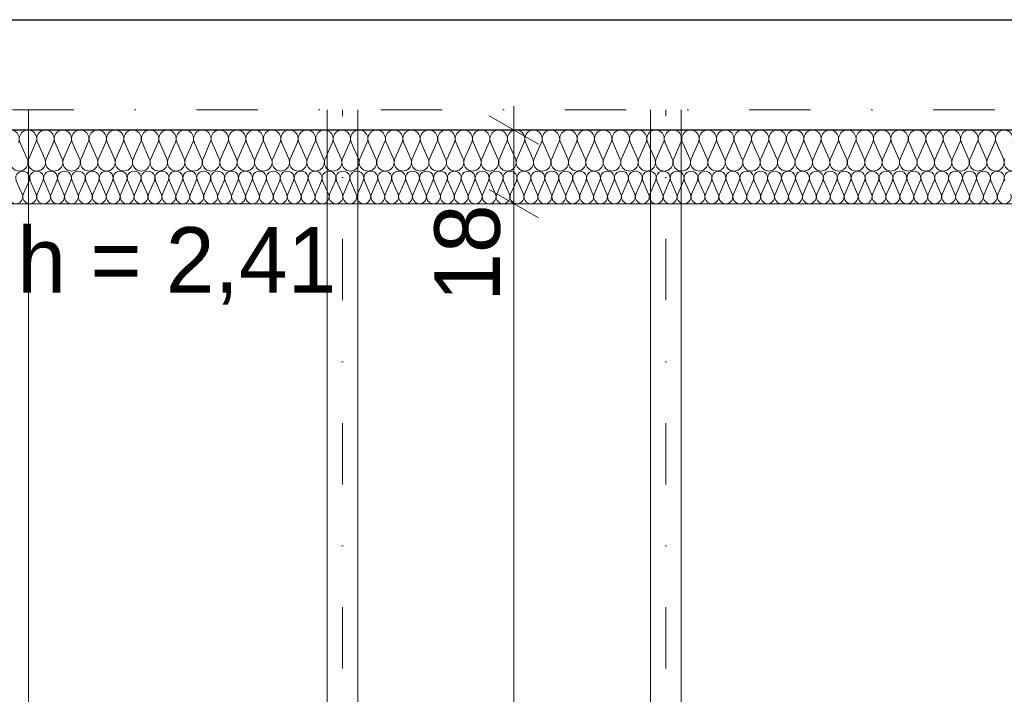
# Model space of a CAD drawing. Extents: x -613240 to -325500, y -25863 to 152403.
# Tile 188 of 254: x -427096 to -424690, y 97573 to 99223. Entities that reach past the tile are written whole.
import ezdxf

# ---------------------------------------------------------------- set-up
doc = ezdxf.new("R2010")
doc.units = 0
doc.header["$MEASUREMENT"] = 0
doc.linetypes.add('Dot & Dashed', pattern=[450, 150, -150, 0, -150])
doc.layers.add('Arch ocieplenie', color=7, linetype='Continuous')
doc.layers.add('INWENT WYMIARY', color=7, linetype='Continuous')
for name, color, linetype, lineweight, true_color in [('Arch ocieplenie_Nr_Pióra__44', 7, 'Continuous', 13, 0x029e21), ('Arch wykończenie_Nr_Pióra__3', 7, 'Continuous', 18, 0xff6600), ('INWENT KONST. DREWNIANA_Nr_Pióra__2', 7, 'Continuous', 13, 0x7f7f7f)]:
    doc.layers.add(name, color=color, linetype=linetype, lineweight=lineweight, true_color=true_color)
for name, color, linetype, lineweight in [('INWENT KONST. DREWNIANA_Nr_Pióra__21', 7, 'Continuous', 9), ('INWENT WYMIARY_Nr_Pióra__21', 7, 'Continuous', 9), ('INWENT.ŚCIANY_Nr_Pióra__1', 7, 'Continuous', 25)]:
    doc.layers.add(name, color=color, linetype=linetype, lineweight=lineweight)
doc.styles.add('GENERATED_STYLE_1', font='txt')
doc.styles.add('GENERATED_STYLE_2', font='txt')
doc.dimstyles.new('GENERATED_STYLE__3', dxfattribs={"dimtxt": 160.000002, "dimasz": 91.2, "dimexe": 0.18, "dimexo": 0, "dimgap": 0.09, "dimtad": 1, "dimdec": 0, "dimlfac": 0.1, "dimzin": 0, "dimdsep": 46, "dimtxsty": 'GENERATED_STYLE_1', "dimblk": 'ARROWHEAD_2', "dimblk1": 'ARROWHEAD_2', "dimblk2": 'ARROWHEAD_2', "dimcen": 0.09, "dimclrd": 7, "dimclre": 7, "dimclrt": 7, "dimazin": 0, "dimtfac": 1, "dimtdec": 4, "dimtmove": 0, "dimatfit": 3, "dimfxl": 0, "dimtolj": 1, "dimtzin": 0, "dimarcsym": 0})

# ---------------------------------------------------------------- blocks, each defined once
blk = doc.blocks.new('Izolacja cieplna 14_225', base_point=(-429844.9, 98852.6))
at = {"layer": 'Arch ocieplenie_Nr_Pióra__44', "linetype": 'Continuous'}
for p, q in [((-427104.5, 98828.8), (-427090.3, 98796.4)), ((-427087.4, 98796.4), (-427073.3, 98828.8)), ((-427070.4, 98828.8), (-427056.3, 98796.4)), ((-427053.4, 98796.4), (-427039.3, 98828.8)), ((-427036.4, 98828.8), (-427022.3, 98796.4)), ((-427019.4, 98796.4), (-427005.2, 98828.8)), ((-427002.4, 98828.8), (-426988.2, 98796.4)), ((-426985.4, 98796.4), (-426971.2, 98828.8)), ((-426968.4, 98828.8), (-426954.2, 98796.4)), ((-426951.3, 98796.4), (-426937.2, 98828.8)), ((-426934.3, 98828.8), (-426920.2, 98796.4)), ((-426917.3, 98796.4), (-426903.2, 98828.8)), ((-426900.3, 98828.8), (-426886.2, 98796.4)), ((-426883.3, 98796.4), (-426869.1, 98828.8)), ((-426866.3, 98828.8), (-426852.1, 98796.4)), ((-426849.3, 98796.4), (-426835.1, 98828.8)), ((-426832.3, 98828.8), (-426818.1, 98796.4)), ((-426815.2, 98796.4), (-426801.1, 98828.8)), ((-426798.2, 98828.8), (-426784.1, 98796.4)), ((-426781.2, 98796.4), (-426767.1, 98828.8)), ((-426764.2, 98828.8), (-426750.1, 98796.4)), ((-426747.2, 98796.4), (-426733, 98828.8)), ((-426730.2, 98828.8), (-426716, 98796.4)), ((-426713.2, 98796.4), (-426699, 98828.8)), ((-426696.2, 98828.8), (-426682, 98796.4)), ((-426679.1, 98796.4), (-426665, 98828.8)), ((-426662.1, 98828.8), (-426648, 98796.4)), ((-426645.1, 98796.4), (-426631, 98828.8)), ((-426628.1, 98828.8), (-426613.9, 98796.4)), ((-426611.1, 98796.4), (-426596.9, 98828.8)), ((-426594.1, 98828.8), (-426579.9, 98796.4)), ((-426577.1, 98796.4), (-426562.9, 98828.8)), ((-426560.1, 98828.8), (-426545.9, 98796.4)), ((-426543, 98796.4), (-426528.9, 98828.8)), ((-426526, 98828.8), (-426511.9, 98796.4)), ((-426509, 98796.4), (-426494.9, 98828.8)), ((-426492, 98828.8), (-426477.8, 98796.4)), ((-426475, 98796.4), (-426460.8, 98828.8)), ((-426458, 98828.8), (-426443.8, 98796.4)), ((-426441, 98796.4), (-426426.8, 98828.8)), ((-426423.9, 98828.8), (-426409.8, 98796.4)), ((-426406.9, 98796.4), (-426392.8, 98828.8)), ((-426389.9, 98828.8), (-426375.8, 98796.4)), ((-426372.9, 98796.4), (-426358.8, 98828.8)), ((-426355.9, 98828.8), (-426341.7, 98796.4)), ((-426338.9, 98796.4), (-426324.7, 98828.8)), ((-426321.9, 98828.8), (-426307.7, 98796.4)), ((-426304.9, 98796.4), (-426290.7, 98828.8)), ((-426287.8, 98828.8), (-426273.7, 98796.4)), ((-426270.8, 98796.4), (-426256.7, 98828.8)), ((-426253.8, 98828.8), (-426239.7, 98796.4)), ((-426236.8, 98796.4), (-426222.7, 98828.8)), ((-426219.8, 98828.8), (-426205.6, 98796.4)), ((-426202.8, 98796.4), (-426188.6, 98828.8)), ((-426185.8, 98828.8), (-426171.6, 98796.4)), ((-426168.8, 98796.4), (-426154.6, 98828.8)), ((-426151.7, 98828.8), (-426137.6, 98796.4)), ((-426134.7, 98796.4), (-426120.6, 98828.8)), ((-426117.7, 98828.8), (-426103.6, 98796.4)), ((-426100.7, 98796.4), (-426086.6, 98828.8)), ((-426083.7, 98828.8), (-426069.5, 98796.4)), ((-426066.7, 98796.4), (-426052.5, 98828.8)), ((-426049.7, 98828.8), (-426035.5, 98796.4)), ((-426032.7, 98796.4), (-426018.5, 98828.8)), ((-426015.6, 98828.8), (-426001.5, 98796.4)), ((-425998.6, 98796.4), (-425984.5, 98828.8)), ((-425981.6, 98828.8), (-425967.5, 98796.4)), ((-425964.6, 98796.4), (-425950.4, 98828.8)), ((-425947.6, 98828.8), (-425933.4, 98796.4)), ((-425930.6, 98796.4), (-425916.4, 98828.8)), ((-425913.6, 98828.8), (-425899.4, 98796.4)), ((-425896.6, 98796.4), (-425882.4, 98828.8)), ((-425879.5, 98828.8), (-425865.4, 98796.4)), ((-425862.5, 98796.4), (-425848.4, 98828.8)), ((-425845.5, 98828.8), (-425831.4, 98796.4)), ((-425828.5, 98796.4), (-425814.3, 98828.8)), ((-425811.5, 98828.8), (-425797.3, 98796.4)), ((-425794.5, 98796.4), (-425780.3, 98828.8)), ((-425777.5, 98828.8), (-425763.3, 98796.4)), ((-425760.5, 98796.4), (-425746.3, 98828.8)), ((-425743.4, 98828.8), (-425729.3, 98796.4)), ((-425726.4, 98796.4), (-425712.3, 98828.8)), ((-425709.4, 98828.8), (-425695.3, 98796.4)), ((-425692.4, 98796.4), (-425678.2, 98828.8)), ((-425675.4, 98828.8), (-425661.2, 98796.4)), ((-425658.4, 98796.4), (-425644.2, 98828.8)), ((-425641.4, 98828.8), (-425627.2, 98796.4)), ((-425624.3, 98796.4), (-425610.2, 98828.8)), ((-425607.3, 98828.8), (-425593.2, 98796.4)), ((-425590.3, 98796.4), (-425576.2, 98828.8)), ((-425573.3, 98828.8), (-425559.2, 98796.4)), ((-425556.3, 98796.4), (-425542.1, 98828.8)), ((-425539.3, 98828.8), (-425525.1, 98796.4)), ((-425522.3, 98796.4), (-425508.1, 98828.8)), ((-425505.3, 98828.8), (-425491.1, 98796.4)), ((-425488.2, 98796.4), (-425474.1, 98828.8)), ((-425471.2, 98828.8), (-425457.1, 98796.4)), ((-425454.2, 98796.4), (-425440.1, 98828.8)), ((-425437.2, 98828.8), (-425423.1, 98796.4)), ((-425420.2, 98796.4), (-425406, 98828.8)), ((-425403.2, 98828.8), (-425389, 98796.4)), ((-425386.2, 98796.4), (-425372, 98828.8)), ((-425369.2, 98828.8), (-425355, 98796.4)), ((-425352.1, 98796.4), (-425338, 98828.8)), ((-425335.1, 98828.8), (-425321, 98796.4)), ((-425318.1, 98796.4), (-425304, 98828.8)), ((-425301.1, 98828.8), (-425287, 98796.4)), ((-425284.1, 98796.4), (-425269.9, 98828.8)), ((-425267.1, 98828.8), (-425252.9, 98796.4)), ((-425250.1, 98796.4), (-425235.9, 98828.8)), ((-425233.1, 98828.8), (-425218.9, 98796.4)), ((-425216, 98796.4), (-425201.9, 98828.8)), ((-425199, 98828.8), (-425184.9, 98796.4)), ((-425182, 98796.4), (-425167.9, 98828.8)), ((-425165, 98828.8), (-425150.8, 98796.4)), ((-425148, 98796.4), (-425133.8, 98828.8)), ((-425131, 98828.8), (-425116.8, 98796.4)), ((-425114, 98796.4), (-425099.8, 98828.8)), ((-425097, 98828.8), (-425082.8, 98796.4)), ((-425079.9, 98796.4), (-425065.8, 98828.8)), ((-425062.9, 98828.8), (-425048.8, 98796.4)), ((-425045.9, 98796.4), (-425031.8, 98828.8)), ((-425028.9, 98828.8), (-425014.7, 98796.4)), ((-425011.9, 98796.4), (-424997.7, 98828.8)), ((-424994.9, 98828.8), (-424980.7, 98796.4)), ((-424977.9, 98796.4), (-424963.7, 98828.8)), ((-424960.9, 98828.8), (-424946.7, 98796.4)), ((-424943.8, 98796.4), (-424929.7, 98828.8)), ((-424926.8, 98828.8), (-424912.7, 98796.4)), ((-424909.8, 98796.4), (-424895.7, 98828.8)), ((-424892.8, 98828.8), (-424878.6, 98796.4)), ((-424875.8, 98796.4), (-424861.6, 98828.8)), ((-424858.8, 98828.8), (-424844.6, 98796.4)), ((-424841.8, 98796.4), (-424827.6, 98828.8)), ((-424824.7, 98828.8), (-424810.6, 98796.4)), ((-424807.7, 98796.4), (-424793.6, 98828.8)), ((-424790.7, 98828.8), (-424776.6, 98796.4)), ((-424773.7, 98796.4), (-424759.6, 98828.8)), ((-424756.7, 98828.8), (-424742.5, 98796.4)), ((-424739.7, 98796.4), (-424725.5, 98828.8)), ((-424722.7, 98828.8), (-424708.5, 98796.4)), ((-424705.7, 98796.4), (-424691.5, 98828.8))]:
    blk.add_line(p, q, dxfattribs=at)
for centre, start_param, end_param in [((-427088.9, 98835.6), 4.299595, 8.266774), ((-427054.9, 98835.6), 4.299595, 8.266774), ((-427020.8, 98835.6), 4.299595, 8.266774), ((-426986.8, 98835.6), 4.299595, 8.266774), ((-426952.8, 98835.6), 4.299595, 8.266774), ((-426918.7, 98835.6), 4.299595, 8.266774), ((-426884.7, 98835.6), 4.299595, 8.266774), ((-426850.7, 98835.6), 4.299595, 8.266774), ((-426816.7, 98835.6), 4.299595, 8.266774), ((-426782.6, 98835.6), 4.299595, 8.266774), ((-426748.6, 98835.6), 4.299595, 8.266774), ((-426714.6, 98835.6), 4.299595, 8.266774), ((-426680.6, 98835.6), 4.299595, 8.266774), ((-426646.5, 98835.6), 4.299595, 8.266774), ((-426612.5, 98835.6), 4.299595, 8.266774), ((-426578.5, 98835.6), 4.299595, 8.266774), ((-426544.5, 98835.6), 4.299595, 8.266774), ((-426510.4, 98835.6), 4.299595, 8.266774), ((-426476.4, 98835.6), 4.299595, 8.266774), ((-426442.4, 98835.6), 4.299595, 8.266774), ((-426408.4, 98835.6), 4.299595, 8.266774), ((-426374.3, 98835.6), 4.299595, 8.266774), ((-426340.3, 98835.6), 4.299595, 8.266774), ((-426306.3, 98835.6), 4.299595, 8.266774), ((-426272.3, 98835.6), 4.299595, 8.266774), ((-426238.2, 98835.6), 4.299595, 8.266774), ((-426204.2, 98835.6), 4.299595, 8.266774), ((-426170.2, 98835.6), 4.299595, 8.266774), ((-426136.2, 98835.6), 4.299595, 8.266774), ((-426102.1, 98835.6), 4.299595, 8.266774), ((-426068.1, 98835.6), 4.299595, 8.266774), ((-426034.1, 98835.6), 4.299595, 8.266774), ((-426000.1, 98835.6), 4.299595, 8.266774), ((-425966, 98835.6), 4.299595, 8.266774), ((-425932, 98835.6), 4.299595, 8.266774), ((-425898, 98835.6), 4.299595, 8.266774), ((-425864, 98835.6), 4.299595, 8.266774), ((-425829.9, 98835.6), 4.299595, 8.266774), ((-425795.9, 98835.6), 4.299595, 8.266774), ((-425761.9, 98835.6), 4.299595, 8.266774), ((-425727.9, 98835.6), 4.299595, 8.266774), ((-425693.8, 98835.6), 4.299595, 8.266774), ((-425659.8, 98835.6), 4.299595, 8.266774), ((-425625.8, 98835.6), 4.299595, 8.266774), ((-425591.8, 98835.6), 4.299595, 8.266774), ((-425557.7, 98835.6), 4.299595, 8.266774), ((-425523.7, 98835.6), 4.299595, 8.266774), ((-425489.7, 98835.6), 4.299595, 8.266774), ((-425455.7, 98835.6), 4.299595, 8.266774), ((-425421.6, 98835.6), 4.299595, 8.266774), ((-425387.6, 98835.6), 4.299595, 8.266774), ((-425353.6, 98835.6), 4.299595, 8.266774), ((-425319.5, 98835.6), 4.299595, 8.266774), ((-425285.5, 98835.6), 4.299595, 8.266774), ((-425251.5, 98835.6), 4.299595, 8.266774), ((-425217.5, 98835.6), 4.299595, 8.266774), ((-425183.4, 98835.6), 4.299595, 8.266774), ((-425149.4, 98835.6), 4.299595, 8.266774), ((-425115.4, 98835.6), 4.299595, 8.266774), ((-425081.4, 98835.6), 4.299595, 8.266774), ((-425047.3, 98835.6), 4.299595, 8.266774), ((-425013.3, 98835.6), 4.299595, 8.266774), ((-424979.3, 98835.6), 4.299595, 8.266774), ((-424945.3, 98835.6), 4.299595, 8.266774), ((-424911.2, 98835.6), 4.299595, 8.266774), ((-424877.2, 98835.6), 4.299595, 8.266774), ((-424843.2, 98835.6), 4.299595, 8.266774), ((-424809.2, 98835.6), 4.299595, 8.266774), ((-424775.1, 98835.6), 4.299595, 8.266774), ((-424741.1, 98835.6), 4.299595, 8.266774), ((-424707.1, 98835.6), 4.299595, 8.266774), ((-424673.1, 98835.6), 4.299595, 8.266774), ((-427105.9, 98789.6), 1.158003, 5.125183), ((-427071.9, 98789.6), 1.158003, 5.125183), ((-427037.8, 98789.6), 1.158003, 5.125183), ((-427003.8, 98789.6), 1.158003, 5.125183), ((-426969.8, 98789.6), 1.158003, 5.125183), ((-426935.8, 98789.6), 1.158003, 5.125183), ((-426901.7, 98789.6), 1.158003, 5.125183), ((-426867.7, 98789.6), 1.158003, 5.125183), ((-426833.7, 98789.6), 1.158003, 5.125183), ((-426799.7, 98789.6), 1.158003, 5.125183), ((-426765.6, 98789.6), 1.158003, 5.125183), ((-426731.6, 98789.6), 1.158003, 5.125183), ((-426697.6, 98789.6), 1.158003, 5.125183), ((-426663.6, 98789.6), 1.158003, 5.125183), ((-426629.5, 98789.6), 1.158003, 5.125183), ((-426595.5, 98789.6), 1.158003, 5.125183), ((-426561.5, 98789.6), 1.158003, 5.125183), ((-426527.5, 98789.6), 1.158003, 5.125183), ((-426493.4, 98789.6), 1.158003, 5.125183), ((-426459.4, 98789.6), 1.158003, 5.125183), ((-426425.4, 98789.6), 1.158003, 5.125183), ((-426391.4, 98789.6), 1.158003, 5.125183), ((-426357.3, 98789.6), 1.158003, 5.125183), ((-426323.3, 98789.6), 1.158003, 5.125183), ((-426289.3, 98789.6), 1.158003, 5.125183), ((-426255.3, 98789.6), 1.158003, 5.125183), ((-426221.2, 98789.6), 1.158003, 5.125183), ((-426187.2, 98789.6), 1.158003, 5.125183), ((-426153.2, 98789.6), 1.158003, 5.125183), ((-426119.1, 98789.6), 1.158003, 5.125183), ((-426085.1, 98789.6), 1.158003, 5.125183), ((-426051.1, 98789.6), 1.158003, 5.125183), ((-426017.1, 98789.6), 1.158003, 5.125183), ((-425983, 98789.6), 1.158003, 5.125183), ((-425949, 98789.6), 1.158003, 5.125183), ((-425915, 98789.6), 1.158003, 5.125183), ((-425881, 98789.6), 1.158003, 5.125183), ((-425846.9, 98789.6), 1.158003, 5.125183), ((-425812.9, 98789.6), 1.158003, 5.125183), ((-425778.9, 98789.6), 1.158003, 5.125183), ((-425744.9, 98789.6), 1.158003, 5.125183), ((-425710.8, 98789.6), 1.158003, 5.125183), ((-425676.8, 98789.6), 1.158003, 5.125183), ((-425642.8, 98789.6), 1.158003, 5.125183), ((-425608.8, 98789.6), 1.158003, 5.125183), ((-425574.7, 98789.6), 1.158003, 5.125183), ((-425540.7, 98789.6), 1.158003, 5.125183), ((-425506.7, 98789.6), 1.158003, 5.125183), ((-425472.7, 98789.6), 1.158003, 5.125183), ((-425438.6, 98789.6), 1.158003, 5.125183), ((-425404.6, 98789.6), 1.158003, 5.125183), ((-425370.6, 98789.6), 1.158003, 5.125183), ((-425336.6, 98789.6), 1.158003, 5.125183), ((-425302.5, 98789.6), 1.158003, 5.125183), ((-425268.5, 98789.6), 1.158003, 5.125183), ((-425234.5, 98789.6), 1.158003, 5.125183), ((-425200.5, 98789.6), 1.158003, 5.125183), ((-425166.4, 98789.6), 1.158003, 5.125183), ((-425132.4, 98789.6), 1.158003, 5.125183), ((-425098.4, 98789.6), 1.158003, 5.125183), ((-425064.4, 98789.6), 1.158003, 5.125183), ((-425030.3, 98789.6), 1.158003, 5.125183), ((-424996.3, 98789.6), 1.158003, 5.125183), ((-424962.3, 98789.6), 1.158003, 5.125183), ((-424928.3, 98789.6), 1.158003, 5.125183), ((-424894.2, 98789.6), 1.158003, 5.125183), ((-424860.2, 98789.6), 1.158003, 5.125183), ((-424826.2, 98789.6), 1.158003, 5.125183), ((-424792.2, 98789.6), 1.158003, 5.125183), ((-424758.1, 98789.6), 1.158003, 5.125183), ((-424724.1, 98789.6), 1.158003, 5.125183), ((-424690.1, 98789.6), 1.158003, 5.125183)]:
    blk.add_ellipse(centre, major_axis=(0, 17), ratio=0.999906, start_param=start_param, end_param=end_param, dxfattribs=at)
blk = doc.blocks.new('Izolacja cieplna 14_226', base_point=(-419194.9, 98952.6))
at = {"layer": 'Arch ocieplenie_Nr_Pióra__44', "linetype": 'Continuous'}
for p, q in [((-427077.7, 98882.4), (-427095.5, 98922.8)), ((-427056.4, 98922.8), (-427074.2, 98882.4)), ((-427035.1, 98882.4), (-427052.9, 98922.8)), ((-427013.8, 98922.8), (-427031.6, 98882.4)), ((-426992.5, 98882.4), (-427010.3, 98922.8)), ((-426971.2, 98922.8), (-426989, 98882.4)), ((-426949.9, 98882.4), (-426967.7, 98922.8)), ((-426928.6, 98922.8), (-426946.4, 98882.4)), ((-426907.3, 98882.4), (-426925.1, 98922.8)), ((-426886, 98922.8), (-426903.8, 98882.4)), ((-426864.7, 98882.4), (-426882.5, 98922.8)), ((-426843.4, 98922.8), (-426861.2, 98882.4)), ((-426822.1, 98882.4), (-426839.9, 98922.8)), ((-426800.8, 98922.8), (-426818.6, 98882.4)), ((-426779.5, 98882.4), (-426797.3, 98922.8)), ((-426758.2, 98922.8), (-426776, 98882.4)), ((-426736.9, 98882.4), (-426754.7, 98922.8)), ((-426715.6, 98922.8), (-426733.4, 98882.4)), ((-426694.3, 98882.4), (-426712.1, 98922.8)), ((-426673, 98922.8), (-426690.8, 98882.4)), ((-426651.7, 98882.4), (-426669.5, 98922.8)), ((-426630.4, 98922.8), (-426648.2, 98882.4)), ((-426609.1, 98882.4), (-426626.9, 98922.8)), ((-426587.8, 98922.8), (-426605.6, 98882.4)), ((-426566.5, 98882.4), (-426584.3, 98922.8)), ((-426545.2, 98922.8), (-426563, 98882.4)), ((-426523.9, 98882.4), (-426541.7, 98922.8)), ((-426502.6, 98922.8), (-426520.4, 98882.4)), ((-426481.3, 98882.4), (-426499.1, 98922.8)), ((-426460, 98922.8), (-426477.8, 98882.4)), ((-426438.7, 98882.4), (-426456.5, 98922.8)), ((-426417.4, 98922.8), (-426435.2, 98882.4)), ((-426396.1, 98882.4), (-426413.9, 98922.8)), ((-426374.8, 98922.8), (-426392.6, 98882.4)), ((-426353.5, 98882.4), (-426371.3, 98922.8)), ((-426332.2, 98922.8), (-426350, 98882.4)), ((-426310.9, 98882.4), (-426328.7, 98922.8)), ((-426289.6, 98922.8), (-426307.4, 98882.4)), ((-426268.3, 98882.4), (-426286.1, 98922.8)), ((-426247, 98922.8), (-426264.8, 98882.4)), ((-426225.7, 98882.4), (-426243.5, 98922.8)), ((-426204.4, 98922.8), (-426222.2, 98882.4)), ((-426183.1, 98882.4), (-426200.9, 98922.8)), ((-426161.8, 98922.8), (-426179.6, 98882.4)), ((-426140.5, 98882.4), (-426158.3, 98922.8)), ((-426119.2, 98922.8), (-426137, 98882.4)), ((-426097.9, 98882.4), (-426115.7, 98922.8)), ((-426076.6, 98922.8), (-426094.4, 98882.4)), ((-426055.3, 98882.4), (-426073.1, 98922.8)), ((-426034, 98922.8), (-426051.8, 98882.4)), ((-426012.7, 98882.4), (-426030.5, 98922.8)), ((-425991.4, 98922.8), (-426009.2, 98882.4)), ((-425970.1, 98882.4), (-425987.9, 98922.8)), ((-425948.8, 98922.8), (-425966.6, 98882.4)), ((-425927.5, 98882.4), (-425945.3, 98922.8)), ((-425906.2, 98922.8), (-425924, 98882.4)), ((-425884.9, 98882.4), (-425902.7, 98922.8)), ((-425863.6, 98922.8), (-425881.4, 98882.4)), ((-425842.3, 98882.4), (-425860.1, 98922.8)), ((-425821, 98922.8), (-425838.8, 98882.4)), ((-425799.7, 98882.4), (-425817.5, 98922.8)), ((-425778.4, 98922.8), (-425796.2, 98882.4)), ((-425757.1, 98882.4), (-425774.9, 98922.8)), ((-425735.8, 98922.8), (-425753.6, 98882.4)), ((-425714.5, 98882.4), (-425732.3, 98922.8)), ((-425693.2, 98922.8), (-425711, 98882.4)), ((-425671.9, 98882.4), (-425689.7, 98922.8)), ((-425650.6, 98922.8), (-425668.4, 98882.4)), ((-425629.3, 98882.4), (-425647.1, 98922.8)), ((-425608, 98922.8), (-425625.8, 98882.4)), ((-425586.7, 98882.4), (-425604.5, 98922.8)), ((-425565.4, 98922.8), (-425583.2, 98882.4)), ((-425544.1, 98882.4), (-425561.9, 98922.8)), ((-425522.8, 98922.8), (-425540.6, 98882.4)), ((-425501.5, 98882.4), (-425519.3, 98922.8)), ((-425480.2, 98922.8), (-425498, 98882.4)), ((-425458.9, 98882.4), (-425476.7, 98922.8)), ((-425437.6, 98922.8), (-425455.4, 98882.4)), ((-425416.3, 98882.4), (-425434.1, 98922.8)), ((-425395, 98922.8), (-425412.8, 98882.4)), ((-425373.7, 98882.4), (-425391.5, 98922.8)), ((-425352.4, 98922.8), (-425370.2, 98882.4)), ((-425331.1, 98882.4), (-425348.9, 98922.8)), ((-425309.8, 98922.8), (-425327.6, 98882.4)), ((-425288.5, 98882.4), (-425306.3, 98922.8)), ((-425267.2, 98922.8), (-425285, 98882.4)), ((-425245.9, 98882.4), (-425263.7, 98922.8)), ((-425224.6, 98922.8), (-425242.4, 98882.4)), ((-425203.3, 98882.4), (-425221.1, 98922.8)), ((-425182, 98922.8), (-425199.8, 98882.4)), ((-425160.7, 98882.4), (-425178.5, 98922.8)), ((-425139.4, 98922.8), (-425157.2, 98882.4)), ((-425118.1, 98882.4), (-425135.9, 98922.8)), ((-425096.8, 98922.8), (-425114.6, 98882.4)), ((-425075.5, 98882.4), (-425093.3, 98922.8)), ((-425054.2, 98922.8), (-425072, 98882.4)), ((-425032.9, 98882.4), (-425050.7, 98922.8)), ((-425011.6, 98922.8), (-425029.4, 98882.4)), ((-424990.3, 98882.4), (-425008.1, 98922.8)), ((-424969, 98922.8), (-424986.8, 98882.4)), ((-424947.7, 98882.4), (-424965.5, 98922.8)), ((-424926.4, 98922.8), (-424944.2, 98882.4)), ((-424905.1, 98882.4), (-424922.9, 98922.8)), ((-424883.8, 98922.8), (-424901.6, 98882.4)), ((-424862.5, 98882.4), (-424880.3, 98922.8)), ((-424841.2, 98922.8), (-424859, 98882.4)), ((-424819.9, 98882.4), (-424837.7, 98922.8)), ((-424798.6, 98922.8), (-424816.4, 98882.4)), ((-424777.3, 98882.4), (-424795.1, 98922.8)), ((-424756, 98922.8), (-424773.8, 98882.4)), ((-424734.7, 98882.4), (-424752.5, 98922.8)), ((-424713.4, 98922.8), (-424731.2, 98882.4)), ((-424692.1, 98882.4), (-424709.9, 98922.8))]:
    blk.add_line(p, q, dxfattribs=at)
for centre, start_param, end_param in [((-427118.5, 98931.3), 2.7288, 6.695979), ((-427075.9, 98931.3), 2.7288, 6.695979), ((-427033.3, 98931.3), 2.7288, 6.695979), ((-426990.7, 98931.3), 2.7288, 6.695979), ((-426948.1, 98931.3), 2.7288, 6.695979), ((-426905.5, 98931.3), 2.7288, 6.695979), ((-426862.9, 98931.3), 2.7288, 6.695979), ((-426820.3, 98931.3), 2.7288, 6.695979), ((-426777.7, 98931.3), 2.7288, 6.695979), ((-426735.1, 98931.3), 2.7288, 6.695979), ((-426692.5, 98931.3), 2.7288, 6.695979), ((-426649.9, 98931.3), 2.7288, 6.695979), ((-426607.3, 98931.3), 2.7288, 6.695979), ((-426564.7, 98931.3), 2.7288, 6.695979), ((-426522.1, 98931.3), 2.7288, 6.695979), ((-426479.5, 98931.3), 2.7288, 6.695979), ((-426436.9, 98931.3), 2.7288, 6.695979), ((-426394.3, 98931.3), 2.7288, 6.695979), ((-426351.7, 98931.3), 2.7288, 6.695979), ((-426309.1, 98931.3), 2.7288, 6.695979), ((-426266.5, 98931.3), 2.7288, 6.695979), ((-426223.9, 98931.3), 2.7288, 6.695979), ((-426181.3, 98931.3), 2.7288, 6.695979), ((-426138.7, 98931.3), 2.7288, 6.695979), ((-426096.1, 98931.3), 2.7288, 6.695979), ((-426053.5, 98931.3), 2.7288, 6.695979), ((-426010.9, 98931.3), 2.7288, 6.695979), ((-425968.3, 98931.3), 2.7288, 6.695979), ((-425925.7, 98931.3), 2.7288, 6.695979), ((-425883.1, 98931.3), 2.7288, 6.695979), ((-425840.5, 98931.3), 2.7288, 6.695979), ((-425797.9, 98931.3), 2.7288, 6.695979), ((-425755.3, 98931.3), 2.7288, 6.695979), ((-425712.7, 98931.3), 2.7288, 6.695979), ((-425670.1, 98931.3), 2.7288, 6.695979), ((-425627.5, 98931.3), 2.7288, 6.695979), ((-425584.9, 98931.3), 2.7288, 6.695979), ((-425542.3, 98931.3), 2.7288, 6.695979), ((-425499.7, 98931.3), 2.7288, 6.695979), ((-425457.1, 98931.3), 2.7288, 6.695979), ((-425414.5, 98931.3), 2.7288, 6.695979), ((-425371.9, 98931.3), 2.7288, 6.695979), ((-425329.3, 98931.3), 2.7288, 6.695979), ((-425286.7, 98931.3), 2.7288, 6.695979), ((-425244.1, 98931.3), 2.7288, 6.695979), ((-425201.5, 98931.3), 2.7288, 6.695979), ((-425158.9, 98931.3), 2.7288, 6.695979), ((-425116.3, 98931.3), 2.7288, 6.695979), ((-425073.7, 98931.3), 2.7288, 6.695979), ((-425031.1, 98931.3), 2.7288, 6.695979), ((-424988.5, 98931.3), 2.7288, 6.695979), ((-424945.9, 98931.3), 2.7288, 6.695979), ((-424903.3, 98931.3), 2.7288, 6.695979), ((-424860.7, 98931.3), 2.7288, 6.695979), ((-424818.1, 98931.3), 2.7288, 6.695979), ((-424775.5, 98931.3), 2.7288, 6.695979), ((-424732.9, 98931.3), 2.7288, 6.695979), ((-424690.3, 98931.3), 2.7288, 6.695979), ((-427097.2, 98873.9), 5.870392, 9.837571), ((-427054.6, 98873.9), 5.870392, 9.837571), ((-427012, 98873.9), 5.870392, 9.837571), ((-426969.4, 98873.9), 5.870392, 9.837571), ((-426926.8, 98873.9), 5.870392, 9.837571), ((-426884.2, 98873.9), 5.870392, 9.837571), ((-426841.6, 98873.9), 5.870392, 9.837571), ((-426799, 98873.9), 5.870392, 9.837571), ((-426756.4, 98873.9), 5.870392, 9.837571), ((-426713.8, 98873.9), 5.870392, 9.837571), ((-426671.2, 98873.9), 5.870392, 9.837571), ((-426628.6, 98873.9), 5.870392, 9.837571), ((-426586, 98873.9), 5.870392, 9.837571), ((-426543.4, 98873.9), 5.870392, 9.837571), ((-426500.8, 98873.9), 5.870392, 9.837571), ((-426458.2, 98873.9), 5.870392, 9.837571), ((-426415.6, 98873.9), 5.870392, 9.837571), ((-426373, 98873.9), 5.870392, 9.837571), ((-426330.4, 98873.9), 5.870392, 9.837571), ((-426287.8, 98873.9), 5.870392, 9.837571), ((-426245.2, 98873.9), 5.870392, 9.837571), ((-426202.6, 98873.9), 5.870392, 9.837571), ((-426160, 98873.9), 5.870392, 9.837571), ((-426117.4, 98873.9), 5.870392, 9.837571), ((-426074.8, 98873.9), 5.870392, 9.837571), ((-426032.2, 98873.9), 5.870392, 9.837571), ((-425989.6, 98873.9), 5.870392, 9.837571), ((-425947, 98873.9), 5.870392, 9.837571), ((-425904.4, 98873.9), 5.870392, 9.837571), ((-425861.8, 98873.9), 5.870392, 9.837571), ((-425819.2, 98873.9), 5.870392, 9.837571), ((-425776.6, 98873.9), 5.870392, 9.837571), ((-425734, 98873.9), 5.870392, 9.837571), ((-425691.4, 98873.9), 5.870392, 9.837571), ((-425648.8, 98873.9), 5.870392, 9.837571), ((-425606.2, 98873.9), 5.870392, 9.837571), ((-425563.6, 98873.9), 5.870392, 9.837571), ((-425521, 98873.9), 5.870392, 9.837571), ((-425478.4, 98873.9), 5.870392, 9.837571), ((-425435.8, 98873.9), 5.870392, 9.837571), ((-425393.2, 98873.9), 5.870392, 9.837571), ((-425350.6, 98873.9), 5.870392, 9.837571), ((-425308, 98873.9), 5.870392, 9.837571), ((-425265.4, 98873.9), 5.870392, 9.837571), ((-425222.8, 98873.9), 5.870392, 9.837571), ((-425180.2, 98873.9), 5.870392, 9.837571), ((-425137.6, 98873.9), 5.870392, 9.837571), ((-425095, 98873.9), 5.870392, 9.837571), ((-425052.4, 98873.9), 5.870392, 9.837571), ((-425009.8, 98873.9), 5.870392, 9.837571), ((-424967.2, 98873.9), 5.870392, 9.837571), ((-424924.6, 98873.9), 5.870392, 9.837571), ((-424882, 98873.9), 5.870392, 9.837571), ((-424839.4, 98873.9), 5.870392, 9.837571), ((-424796.8, 98873.9), 5.870392, 9.837571), ((-424754.2, 98873.9), 5.870392, 9.837571), ((-424711.6, 98873.9), 5.870392, 9.837571), ((-424669, 98873.9), 5.870392, 9.837571)]:
    blk.add_ellipse(centre, major_axis=(-21.3, 0), ratio=0.998489, start_param=start_param, end_param=end_param, dxfattribs=at)
blk = doc.blocks.new('*D773')
at = {"layer": 'INWENT WYMIARY_Nr_Pióra__21', "linetype": 'Continuous'}
for p, q in [((-425948.6, 98807.3), (-425828.6, 98738)), ((-425798.6, 98772.6), (-425978.6, 98772.6)), ((-425888.6, 95572.6), (-425888.6, 98772.6)), ((-425948.6, 95607.3), (-425828.6, 95538)), ((-425798.6, 95572.6), (-425978.6, 95572.6)), ((-425888.6, 95513.9), (-425888.6, 95572.6))]:
    blk.add_line(p, q, dxfattribs=at)
at = {"layer": 'INWENT WYMIARY_Nr_Pióra__21', "char_height": 160, "attachment_point": 7, "rotation": 90, "style": 'GENERATED_STYLE_1'}
for s, insert in [('{18}', (-425920.6, 98533.1)), ('{320}', (-425920.6, 96916.6))]:
    blk.add_mtext(s, dxfattribs=dict(at, insert=insert))
blk = doc.blocks.new('ARROWHEAD_2')
at = {"color": 0, "linetype": 'Continuous', "lineweight": 0}
for p, q in [((-0.378, -0.655), (0.378, 0.655)), ((0, 0), (-1, 0))]:
    blk.add_line(p, q, dxfattribs=at)
blk = doc.blocks.new('*D774')
at = {"layer": 'INWENT WYMIARY_Nr_Pióra__21', "linetype": 'Continuous'}
for p, q in [((-425888.6, 98952.6), (-425888.6, 99011.3)), ((-425828.6, 98918), (-425948.6, 98987.3)), ((-425798.6, 98952.6), (-425978.6, 98952.6)), ((-425888.6, 98772.6), (-425888.6, 98952.6)), ((-425948.6, 98807.3), (-425828.6, 98738)), ((-425798.6, 98772.6), (-425978.6, 98772.6))]:
    blk.add_line(p, q, dxfattribs=at)
at = {"layer": 'INWENT WYMIARY_Nr_Pióra__21', "char_height": 160, "attachment_point": 7, "rotation": 90, "style": 'GENERATED_STYLE_1'}
for s, insert in [('{18}', (-425920.6, 98533.1)), ('{320}', (-425920.6, 96916.6))]:
    blk.add_mtext(s, dxfattribs=dict(at, insert=insert))

msp = doc.modelspace()

# ---------------------------------------------------------------- linework, layer by layer
at = {"layer": 'Arch wykończenie_Nr_Pióra__3', "linetype": 'Continuous'}
msp.add_line((-419244.9, 98772.6), (-429794.9, 98772.6), dxfattribs=at)
at = {"layer": 'INWENT KONST. DREWNIANA_Nr_Pióra__2', "linetype": 'Continuous'}
for p, q in [((-427074.9, 95132.6), (-427074.9, 99002.6)), ((-426344.9, 95132.6), (-426344.9, 99002.6)), ((-426269.9, 95132.6), (-426269.9, 99002.6)), ((-425554.9, 95132.6), (-425554.9, 99002.6)), ((-425479.9, 95132.6), (-425479.9, 99002.6))]:
    msp.add_line(p, q, dxfattribs=at)
at = {"layer": 'INWENT KONST. DREWNIANA_Nr_Pióra__21', "linetype": 'Dot & Dashed'}
for p, q in [((-430714.9, 99002.6), (-414324.9, 99002.6)), ((-426307.4, 94485.7), (-426307.4, 99002.6)), ((-425517.4, 94485.7), (-425517.4, 99002.6))]:
    msp.add_line(p, q, dxfattribs=at)
at = {"layer": 'INWENT.ŚCIANY_Nr_Pióra__1', "linetype": 'Continuous'}
for p, q in [((-429834.9, 99222.6), (-421574.9, 99222.6)), ((-419194.9, 98952.6), (-429844.9, 98952.6))]:
    msp.add_line(p, q, dxfattribs=at)

# ---------------------------------------------------------------- block references
at = {"layer": 'Arch ocieplenie', "color": 104, "linetype": 'Continuous', "lineweight": 13, "true_color": 0x029e21}
for name, p in [('Izolacja cieplna 14_226', (-419194.9, 98952.6)), ('Izolacja cieplna 14_225', (-429844.9, 98852.6))]:
    msp.add_blockref(name, p, dxfattribs=at)

# ---------------------------------------------------------------- texts
at = {"layer": 'INWENT WYMIARY_Nr_Pióra__21', "linetype": 'Continuous', "insert": (-426712.3, 98525.7), "char_height": 160, "attachment_point": 8, "style": 'GENERATED_STYLE_2'}
msp.add_mtext('{h = 2,41}', dxfattribs=at)

# ---------------------------------------------------------------- dimensions: what is measured, and where the dimension line sits
at = {"layer": 'INWENT WYMIARY', "linetype": 'Continuous'}
for p1, p2, picture, middle in [((-424892.6, 98772.6), (-425852, 98952.6), '*D774', (-426000.6, 98654.5)), ((-424931.7, 95572.6), (-424892.6, 98772.6), '*D773', (-426000.6, 97098.7))]:
    dim = msp.add_linear_dim(base=(-425888.6, 95572.6), p1=p1, p2=p2, angle=90, dimstyle='GENERATED_STYLE__3', dxfattribs=at)
    dim.commit()
    dim.dimension.update_dxf_attribs({"geometry": picture, "text_midpoint": middle})

doc.saveas('drawing.dxf')
